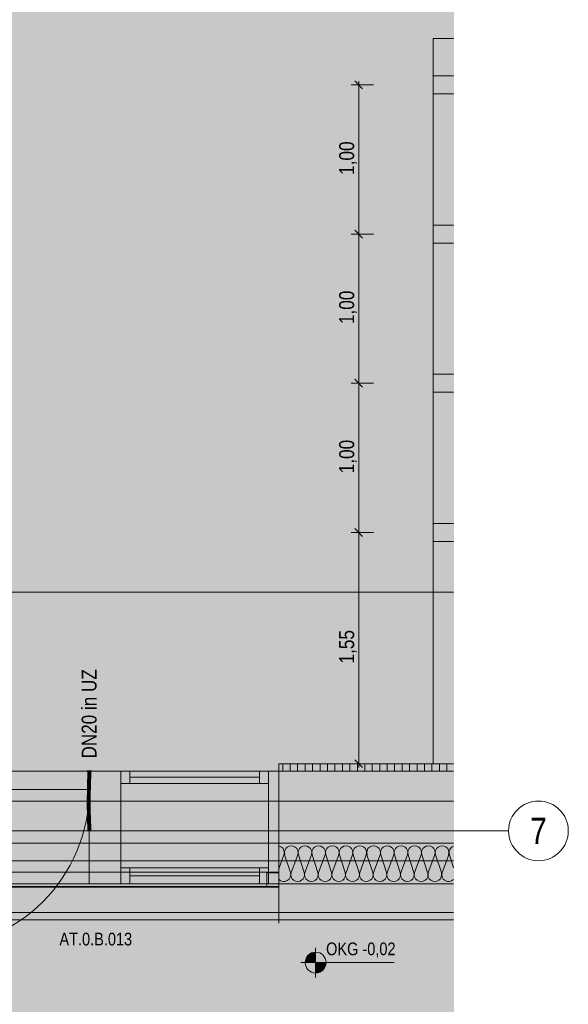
# Model space of a CAD drawing. Extents: x -720 to 300, y 62 to 1162.
# Tile 28 of 256: x 18 to 92, y 197 to 329. Entities that reach past the tile are written whole.
import ezdxf
from ezdxf.enums import TextEntityAlignment as Align
from ezdxf.lldxf.tags import DXFTag

# ---------------------------------------------------------------- set-up
doc = ezdxf.new("R2010")
doc.units = 0
doc.layers.get('0').update_dxf_attribs({"lineweight": 13})
for name, color, linetype, lineweight, true_color in [('00_Beschriftung UZ', 3, 'Continuous', 35, 0x00ff00), ('30 -33 Aussenwände- 2 nichttragend', 7, 'Continuous', 9, 0x003dff), ('30 -33 Aussenwände- 7 Fassade_ Elemente', 7, 'Continuous', 9, 0x00aacc), ('30 -34 Innenwände- 2 nichttragend', 7, 'Continuous', 18, 0xff7fe6), ('30 -35 Decken- 1 Konstruktion-Träger- Stahlbeton', 7, 'Continuous', 13, 0x33aa00), ('60- 61 allgemeine Ausstattung- 1 Möbel', 7, 'Continuous', 9, 0x00cccc), ('70 -72 Beschriftung- 1 Beschriftung allgemein', 7, 'Continuous', 9, 0xff6633), ('70 -76 Bemaßung- 2 Allgemein', 9, 'Continuous', 5, 0x808080), ('E_Leerrohr 20', 7, 'Continuous', 13, 0xcc0099), ('E_Leerrohr 20-Shading', 7, 'Continuous', 13, 0xcc0099), ('iwb_Layout Achsbezeichung', 1, 'Continuous', 13, 0xff0000), ('iwb_Layout BA_Markierung', 7, 'Continuous', 9, 0xbadcdc), ('iwb_Schraffur_Unterzug', 7, 'Continuous', 5, 0xffffcc)]:
    doc.layers.add(name, color=color, linetype=linetype, lineweight=lineweight, true_color=true_color)
for name, color, linetype, lineweight in [('70 -71 Achsen- 1 Gebäudeachsen', 7, 'STRICHPUNKT2-A06G93UB8I', 18), ('70 -72 Beschriftung- 5 Höhenkoten', 7, 'Continuous', 15), ('Detailelementbeschriftung', 7, 'Continuous', 9)]:
    doc.layers.add(name, color=color, linetype=linetype, lineweight=lineweight)
doc.styles.get("Standard").update_dxf_attribs({"font": 'ARIALN.TTF'})
tags = doc.linetypes.add('fein_strichliert-A06G93UC8I', pattern=[4, 1, -2, 1]).pattern_tags.tags
tags[8:9] = [DXFTag(74, 4), DXFTag(75, 0), DXFTag(340, '0'), DXFTag(46, 0.0), DXFTag(50, 0.0), DXFTag(44, 0.0), DXFTag(45, 0.0)]
tags[6:7] = [DXFTag(74, 4), DXFTag(75, 0), DXFTag(340, '0'), DXFTag(46, 0.0), DXFTag(50, 0.0), DXFTag(44, 0.0), DXFTag(45, 0.0)]
tags[4:5] = [DXFTag(74, 4), DXFTag(75, 0), DXFTag(340, '0'), DXFTag(46, 0.0), DXFTag(50, 0.0), DXFTag(44, 0.0), DXFTag(45, 0.0)]
tags = doc.linetypes.add('STRICHPUNKT2', pattern=[12.7, 6.35, -3.175, 0, -3.175]).pattern_tags.tags
tags[10:11] = [DXFTag(74, 4), DXFTag(75, 0), DXFTag(340, '0'), DXFTag(46, 0.0), DXFTag(50, 0.0), DXFTag(44, 0.0), DXFTag(45, 0.0)]
tags[8:9] = [DXFTag(74, 4), DXFTag(75, 0), DXFTag(340, '0'), DXFTag(46, 0.0), DXFTag(50, 0.0), DXFTag(44, 0.0), DXFTag(45, 0.0)]
tags[6:7] = [DXFTag(74, 4), DXFTag(75, 0), DXFTag(340, '0'), DXFTag(46, 0.0), DXFTag(50, 0.0), DXFTag(44, 0.0), DXFTag(45, 0.0)]
tags[4:5] = [DXFTag(74, 4), DXFTag(75, 0), DXFTag(340, '0'), DXFTag(46, 0.0), DXFTag(50, 0.0), DXFTag(44, 0.0), DXFTag(45, 0.0)]
tags = doc.linetypes.add('STRICHPUNKT2-A06G93UB8I', pattern=[12.7, 6.35, -3.175, 0, -3.175]).pattern_tags.tags
tags[10:11] = [DXFTag(74, 4), DXFTag(75, 0), DXFTag(340, '0'), DXFTag(46, 0.0), DXFTag(50, 0.0), DXFTag(44, 0.0), DXFTag(45, 0.0)]
tags[8:9] = [DXFTag(74, 4), DXFTag(75, 0), DXFTag(340, '0'), DXFTag(46, 0.0), DXFTag(50, 0.0), DXFTag(44, 0.0), DXFTag(45, 0.0)]
tags[6:7] = [DXFTag(74, 4), DXFTag(75, 0), DXFTag(340, '0'), DXFTag(46, 0.0), DXFTag(50, 0.0), DXFTag(44, 0.0), DXFTag(45, 0.0)]
tags[4:5] = [DXFTag(74, 4), DXFTag(75, 0), DXFTag(340, '0'), DXFTag(46, 0.0), DXFTag(50, 0.0), DXFTag(44, 0.0), DXFTag(45, 0.0)]

# ---------------------------------------------------------------- blocks, each defined once
blk = doc.blocks.new('Shading-A06G93SR8I', base_point=(27.79, 225.02))
at = {"layer": 'E_Leerrohr 20-Shading', "color": 223, "true_color": 0xc67fb4}
for points in [[(27.5, 227.2), (27.44, 227.2), (27.48, 226.48), (27.43, 226.48)], [(27.51, 227.92), (27.45, 227.92), (27.5, 227.2), (27.44, 227.2)], [(27.48, 226.48), (27.5, 227.2), (27.48, 226.48)], [(27.77, 226.47), (27.79, 226.47), (27.79, 227.2), (27.81, 227.2)], [(27.8, 227.92), (27.79, 227.92), (27.79, 227.2), (27.78, 227.2)], [(27.84, 227.2), (27.85, 227.92), (27.79, 227.2), (27.8, 227.92)], [(27.79, 226.47), (27.81, 226.47), (27.81, 227.2), (27.84, 227.2)], [(27.83, 226.47), (27.84, 227.2), (27.81, 226.47), (27.84, 227.2)], [(27.84, 227.2), (27.85, 227.92), (27.84, 227.2)], [(27.39, 225.03), (27.45, 225.48), (27.41, 225.75), (27.46, 225.75)], [(27.48, 226.48), (27.43, 226.48), (27.46, 225.75), (27.41, 225.75)], [(27.46, 225.75), (27.45, 225.48), (27.46, 225.75), (27.46, 225.52)], [(27.46, 225.75), (27.46, 225.75), (27.48, 226.48)], [(27.79, 225.02), (27.81, 225.74), (27.74, 225.02), (27.78, 225.75)], [(27.74, 225.18), (27.74, 225.02), (27.76, 225.75), (27.78, 225.75)], [(27.74, 225.37), (27.74, 225.18), (27.75, 225.75), (27.76, 225.75)], [(27.75, 225.75), (27.74, 225.48), (27.75, 225.75), (27.74, 225.37)], [(27.75, 225.75), (27.75, 225.75), (27.74, 225.48)], [(27.75, 225.75), (27.76, 225.75), (27.78, 226.47), (27.79, 226.47)], [(27.77, 226.47), (27.75, 225.75), (27.78, 226.47), (27.75, 225.75)], [(27.76, 225.75), (27.78, 225.75), (27.79, 226.47), (27.81, 226.47)], [(27.81, 225.74), (27.83, 226.47), (27.78, 225.75), (27.81, 226.47)], [(27.44, 225.03), (27.39, 225.03), (27.41, 224.3), (27.37, 224.3)], [(27.44, 225.03), (27.44, 225.16), (27.39, 225.03), (27.45, 225.48)], [(27.43, 224.3), (27.45, 225.03), (27.41, 224.3), (27.44, 225.03)], [(27.45, 225.03), (27.46, 225.53), (27.44, 225.03)], [(27.45, 225.48), (27.44, 225.16), (27.46, 225.52), (27.46, 225.46)], [(27.46, 225.46), (27.46, 225.53), (27.46, 225.52)], [(27.72, 224.3), (27.74, 225.02), (27.71, 224.3), (27.73, 225.02)], [(27.73, 225.02), (27.73, 225.02), (27.71, 224.3)], [(27.72, 224.3), (27.74, 225.02), (27.73, 224.63)], [(27.72, 224.3), (27.77, 224.3), (27.74, 225.02), (27.79, 225.02)], [(27.72, 224.3), (27.74, 225.02), (27.72, 224.3), (27.74, 225.02)], [(27.72, 224.3), (27.72, 224.3), (27.73, 224.63)], [(27.74, 225.48), (27.73, 225.02), (27.74, 225.37), (27.73, 225.02)], [(27.73, 225.02), (27.74, 225.02), (27.74, 225.37), (27.74, 225.18)], [(27.74, 225.02), (27.74, 225.02), (27.74, 225.18)], [(27.41, 223.94), (27.41, 224.3), (27.37, 223.94), (27.37, 224.3)], [(27.41, 223.57), (27.41, 223.94), (27.37, 223.57), (27.37, 223.94)], [(27.41, 223.57), (27.37, 223.57), (27.42, 222.96), (27.38, 222.96)], [(27.43, 223.57), (27.43, 224.3), (27.41, 223.57), (27.41, 224.3)], [(27.44, 222.96), (27.43, 223.57), (27.42, 222.96), (27.41, 223.57)], [(27.72, 223.94), (27.72, 224.3), (27.71, 223.94), (27.72, 224.3)], [(27.71, 223.94), (27.72, 224.3), (27.71, 223.94), (27.71, 224.3)], [(27.71, 223.94), (27.71, 223.77), (27.72, 223.94), (27.71, 223.64)], [(27.71, 223.77), (27.71, 223.94), (27.71, 223.94)], [(27.71, 223.58), (27.71, 223.58), (27.71, 223.77), (27.71, 223.64)], [(27.71, 223.58), (27.72, 223.58), (27.71, 223.64)], [(27.73, 222.97), (27.72, 223.58), (27.72, 222.97), (27.71, 223.58)], [(27.72, 223.94), (27.77, 223.93), (27.72, 224.3), (27.77, 224.3)], [(27.72, 223.94), (27.72, 224.3), (27.72, 224.01)], [(27.72, 224.3), (27.72, 224.3), (27.72, 224.01)], [(27.72, 223.58), (27.77, 223.58), (27.72, 223.94), (27.77, 223.93)], [(27.78, 222.97), (27.77, 223.58), (27.73, 222.97), (27.72, 223.58)], [(27.42, 222.96), (27.38, 222.96), (27.45, 222.35), (27.39, 222.35)], [(27.41, 222.19), (27.39, 222.35), (27.4, 222.19)], [(27.39, 222.35), (27.41, 222.19), (27.45, 222.35), (27.45, 222.19)], [(27.41, 221.74), (27.47, 221.75), (27.4, 222.19), (27.41, 222.19)], [(27.41, 222.19), (27.47, 221.75), (27.45, 222.19), (27.46, 222.12)], [(27.47, 221.75), (27.41, 221.74), (27.49, 221.14), (27.43, 221.14)], [(27.45, 222.35), (27.44, 222.96), (27.45, 222.35), (27.42, 222.96)], [(27.46, 222.12), (27.45, 222.35), (27.45, 222.35)], [(27.73, 222.97), (27.72, 222.97), (27.75, 222.36), (27.73, 222.36)], [(27.79, 222.36), (27.78, 222.97), (27.75, 222.36), (27.73, 222.97)], [(27.76, 222.19), (27.75, 222.36), (27.74, 222.19), (27.73, 222.36)], [(27.79, 221.75), (27.76, 222.19), (27.75, 221.75), (27.74, 222.19)], [(27.8, 222.19), (27.79, 222.36), (27.76, 222.19), (27.75, 222.36)], [(27.79, 221.75), (27.75, 221.75), (27.82, 221.15), (27.77, 221.14)], [(27.79, 221.75), (27.81, 221.76), (27.76, 222.19), (27.8, 222.19)], [(27.83, 221.15), (27.81, 221.76), (27.82, 221.15), (27.79, 221.75)], [(27.49, 221.14), (27.43, 221.14), (27.5, 220.53), (27.44, 220.53)], [(27.5, 220.53), (27.44, 220.53), (27.5, 219.92), (27.45, 219.92)], [(27.5, 220.53), (27.49, 221.14), (27.5, 220.53), (27.49, 221.14)], [(27.51, 219.92), (27.5, 220.53), (27.5, 219.92), (27.5, 220.53)], [(27.82, 221.15), (27.77, 221.14), (27.84, 220.54), (27.78, 220.53)], [(27.85, 219.92), (27.84, 220.54), (27.79, 219.92), (27.78, 220.53)], [(27.84, 220.54), (27.83, 221.15), (27.84, 220.54), (27.82, 221.15)], [(27.85, 219.92), (27.84, 220.54), (27.84, 220.54)]]:
    blk.add_solid(points, dxfattribs=at)
at = {"layer": 'E_Leerrohr 20-Shading', "color": 231, "true_color": 0xe17fc9}
for points in [[(27.54, 227.2), (27.5, 227.2), (27.55, 226.48), (27.48, 226.48)], [(27.61, 227.92), (27.51, 227.92), (27.61, 227.2), (27.5, 227.2)], [(27.61, 226.47), (27.61, 227.2), (27.55, 226.48), (27.54, 227.2)], [(27.64, 227.2), (27.65, 227.92), (27.61, 227.2), (27.61, 227.92)], [(27.63, 226.47), (27.64, 227.2), (27.61, 226.47), (27.61, 227.2)], [(27.64, 226.47), (27.65, 227.2), (27.63, 226.47), (27.64, 227.2)], [(27.64, 227.2), (27.63, 226.47), (27.63, 226.47)], [(27.65, 227.92), (27.64, 227.2), (27.65, 227.2)], [(27.65, 227.2), (27.65, 227.2), (27.65, 227.92)], [(27.65, 227.2), (27.78, 227.2), (27.65, 227.92), (27.79, 227.92)], [(27.66, 226.47), (27.77, 226.47), (27.65, 227.2), (27.78, 227.2)], [(27.55, 226.48), (27.48, 226.48), (27.55, 225.75), (27.46, 225.75)], [(27.46, 225.75), (27.46, 225.53), (27.55, 225.75), (27.55, 225.67)], [(27.55, 225.75), (27.59, 225.75), (27.55, 226.48), (27.6, 226.47)], [(27.55, 225.75), (27.55, 225.67), (27.59, 225.75), (27.59, 225.74)], [(27.59, 225.74), (27.55, 225.67), (27.58, 225.04), (27.55, 225.17)], [(27.59, 225.02), (27.6, 225.75), (27.58, 225.04), (27.59, 225.74)], [(27.59, 225.75), (27.6, 225.75), (27.6, 226.47), (27.61, 226.47)], [(27.59, 225.74), (27.6, 225.75), (27.59, 225.75)], [(27.6, 225.75), (27.59, 225.02), (27.6, 225.49)], [(27.61, 225.75), (27.63, 226.47), (27.6, 225.75), (27.61, 226.47)], [(27.6, 225.49), (27.61, 225.75), (27.6, 225.75)], [(27.63, 225.49), (27.63, 225.75), (27.6, 225.49), (27.61, 225.75)], [(27.64, 226.47), (27.63, 226.47), (27.63, 225.75), (27.61, 225.75)], [(27.63, 225.75), (27.68, 225.75), (27.64, 226.47), (27.66, 226.47)], [(27.63, 225.75), (27.63, 225.49), (27.68, 225.75), (27.68, 225.48)], [(27.68, 225.75), (27.75, 225.75), (27.66, 226.47), (27.77, 226.47)], [(27.68, 225.75), (27.68, 225.48), (27.75, 225.75), (27.74, 225.48)], [(27.47, 225.03), (27.45, 225.03), (27.48, 224.3), (27.43, 224.3)], [(27.46, 225.53), (27.45, 225.03), (27.47, 225.03)], [(27.55, 225.67), (27.46, 225.53), (27.55, 225.17)], [(27.47, 225.03), (27.55, 225.03), (27.46, 225.53), (27.55, 225.17)], [(27.48, 224.3), (27.55, 224.3), (27.47, 225.03), (27.55, 225.03)], [(27.55, 225.17), (27.55, 225.03), (27.58, 225.04), (27.58, 225.02)], [(27.55, 225.03), (27.55, 224.3), (27.58, 225.02), (27.57, 224.3)], [(27.57, 224.3), (27.59, 225.02), (27.58, 225.02)], [(27.59, 225.02), (27.59, 225.02), (27.58, 224.3), (27.57, 224.3)], [(27.58, 225.02), (27.59, 225.02), (27.58, 225.04)], [(27.59, 224.3), (27.6, 225.02), (27.58, 224.3), (27.59, 225.02)], [(27.59, 225.02), (27.6, 225.02), (27.6, 225.49), (27.61, 225.49)], [(27.6, 225.49), (27.59, 225.02), (27.6, 225.49), (27.59, 225.02)], [(27.63, 224.3), (27.63, 225.02), (27.59, 224.3), (27.6, 225.02)], [(27.6, 225.02), (27.63, 225.02), (27.61, 225.49), (27.63, 225.49)], [(27.63, 225.49), (27.63, 225.02), (27.68, 225.48), (27.69, 225.02)], [(27.63, 224.3), (27.7, 224.3), (27.63, 225.02), (27.69, 225.02)], [(27.68, 225.48), (27.69, 225.02), (27.74, 225.48), (27.73, 225.02)], [(27.69, 225.02), (27.7, 224.3), (27.73, 225.02), (27.71, 224.3)], [(27.48, 224.3), (27.43, 224.3), (27.48, 223.58), (27.43, 223.57)], [(27.48, 223.58), (27.43, 223.57), (27.47, 222.96), (27.44, 222.96)], [(27.47, 222.96), (27.58, 222.97), (27.48, 223.58), (27.56, 223.58)], [(27.48, 224.3), (27.48, 223.94), (27.55, 224.3), (27.56, 223.94)], [(27.48, 223.94), (27.48, 223.58), (27.56, 223.94), (27.56, 223.58)], [(27.55, 224.3), (27.56, 223.94), (27.57, 224.3), (27.57, 223.94)], [(27.56, 223.94), (27.56, 223.94), (27.57, 223.58), (27.56, 223.58)], [(27.56, 223.58), (27.58, 222.97), (27.57, 223.58), (27.58, 222.97)], [(27.59, 223.58), (27.59, 224.3), (27.57, 223.94), (27.58, 224.3)], [(27.58, 224.3), (27.57, 224.3), (27.57, 223.94)], [(27.59, 223.58), (27.57, 223.94), (27.57, 223.58)], [(27.58, 222.97), (27.57, 223.58), (27.57, 223.58)], [(27.59, 223.58), (27.57, 223.58), (27.59, 222.97), (27.58, 222.97)], [(27.62, 223.77), (27.63, 224.3), (27.59, 223.77), (27.59, 224.3)], [(27.59, 223.58), (27.62, 223.58), (27.59, 223.77), (27.62, 223.77)], [(27.63, 222.97), (27.62, 223.58), (27.59, 222.97), (27.59, 223.58)], [(27.63, 224.3), (27.62, 223.77), (27.7, 224.3), (27.7, 223.77)], [(27.7, 223.77), (27.62, 223.77), (27.7, 223.58), (27.62, 223.58)], [(27.7, 223.58), (27.62, 223.58), (27.7, 223.45)], [(27.7, 223.45), (27.62, 223.58), (27.68, 222.97), (27.63, 222.97)], [(27.7, 223.44), (27.7, 223.45), (27.69, 222.97), (27.68, 222.97)], [(27.69, 222.97), (27.7, 222.97), (27.7, 223.44)], [(27.71, 224.3), (27.7, 224.3), (27.71, 223.77), (27.7, 223.77)], [(27.7, 223.77), (27.7, 223.58), (27.7, 223.68)], [(27.71, 223.77), (27.71, 223.77), (27.71, 223.58), (27.7, 223.58)], [(27.7, 223.58), (27.7, 223.58), (27.7, 223.68)], [(27.7, 223.58), (27.7, 223.58), (27.7, 223.44), (27.7, 223.45)], [(27.7, 223.58), (27.7, 223.44), (27.7, 223.58)], [(27.7, 223.44), (27.71, 223.58), (27.7, 223.58)], [(27.71, 223.58), (27.7, 223.44), (27.71, 222.97), (27.7, 222.97)], [(27.71, 224.3), (27.71, 223.77), (27.71, 223.94)], [(27.71, 223.77), (27.71, 223.77), (27.71, 223.94)], [(27.71, 223.58), (27.71, 222.97), (27.72, 222.97)], [(27.47, 222.96), (27.44, 222.96), (27.46, 222.35), (27.45, 222.35)], [(27.46, 222.35), (27.45, 222.35), (27.46, 222.12)], [(27.46, 222.35), (27.59, 222.36), (27.47, 222.96), (27.58, 222.97)], [(27.6, 222.19), (27.59, 222.36), (27.46, 222.19), (27.46, 222.35)], [(27.46, 222.12), (27.61, 221.75), (27.46, 222.19), (27.6, 222.19)], [(27.61, 221.75), (27.46, 222.12), (27.47, 221.75)], [(27.61, 221.75), (27.47, 221.75), (27.63, 221.14), (27.49, 221.14)], [(27.59, 222.36), (27.58, 222.97), (27.58, 222.97)], [(27.59, 222.97), (27.58, 222.97), (27.6, 222.36), (27.59, 222.36)], [(27.63, 222.36), (27.63, 222.97), (27.6, 222.36), (27.59, 222.97)], [(27.6, 222.36), (27.59, 222.36), (27.6, 222.19)], [(27.64, 221.75), (27.63, 222.36), (27.6, 222.19), (27.6, 222.36)], [(27.64, 221.75), (27.6, 222.19), (27.61, 221.75)], [(27.64, 221.75), (27.61, 221.75), (27.64, 221.14), (27.63, 221.14)], [(27.63, 222.97), (27.63, 222.36), (27.69, 222.97), (27.67, 222.36)], [(27.63, 222.36), (27.64, 221.75), (27.67, 222.36), (27.65, 221.75)], [(27.64, 221.75), (27.64, 221.44), (27.65, 221.75)], [(27.64, 221.44), (27.67, 221.75), (27.65, 221.75)], [(27.64, 221.44), (27.64, 221.14), (27.67, 221.75), (27.66, 221.14)], [(27.65, 221.75), (27.67, 221.75), (27.67, 222.36), (27.69, 222.36)], [(27.67, 221.75), (27.66, 221.14), (27.73, 221.75), (27.72, 221.14)], [(27.67, 222.36), (27.69, 222.36), (27.69, 222.97), (27.7, 222.97)], [(27.69, 222.36), (27.67, 221.75), (27.74, 222.19), (27.73, 221.75)], [(27.69, 222.36), (27.73, 222.36), (27.7, 222.97), (27.72, 222.97)], [(27.69, 222.36), (27.74, 222.19), (27.73, 222.36)], [(27.72, 221.14), (27.77, 221.14), (27.73, 221.75), (27.75, 221.75)], [(27.73, 221.75), (27.75, 221.75), (27.74, 222.19)], [(27.5, 221.14), (27.49, 221.14), (27.5, 220.53)], [(27.64, 220.53), (27.63, 221.14), (27.5, 220.53), (27.5, 221.14)], [(27.64, 220.53), (27.5, 220.53), (27.65, 219.92), (27.51, 219.92)], [(27.64, 221.14), (27.63, 221.14), (27.65, 220.53), (27.64, 220.53)], [(27.65, 220.53), (27.65, 220.53), (27.64, 221.14), (27.66, 221.14)], [(27.65, 220.53), (27.64, 220.53), (27.65, 219.92)], [(27.66, 221.14), (27.65, 220.53), (27.72, 221.14), (27.71, 220.53)], [(27.65, 219.92), (27.65, 220.53), (27.65, 220.53)], [(27.65, 219.92), (27.79, 219.92), (27.65, 220.53), (27.78, 220.53)], [(27.71, 220.53), (27.78, 220.53), (27.72, 221.14), (27.77, 221.14)]]:
    blk.add_solid(points, dxfattribs=at)
blk = doc.blocks.new('Shading-A06G93ST8I', base_point=(27.65, 227.14))
at = {"layer": 'E_Leerrohr 20-Shading', "color": 213, "true_color": 0xd67fc0}
for points in [[(27.32, 227.92), (27.65, 227.92), (27.32, 227.94), (27.65, 227.94)], [(27.45, 227.14), (27.65, 227.14), (27.45, 227.92), (27.65, 227.92)], [(27.65, 227.94), (27.65, 227.92), (27.71, 227.94), (27.71, 227.92)], [(27.65, 227.14), (27.85, 227.14), (27.65, 227.92), (27.85, 227.92)], [(27.71, 227.92), (27.98, 227.92), (27.71, 227.94), (27.98, 227.94)]]:
    blk.add_solid(points, dxfattribs=at)
blk = doc.blocks.new('Shading-A06G93SV8I', base_point=(27.85, 220.71))
at = {"layer": 'E_Leerrohr 20-Shading', "color": 213, "true_color": 0xd67fc0}
for points in [[(27.65, 220.71), (27.45, 220.71), (27.65, 219.92), (27.45, 219.92)], [(27.85, 220.71), (27.65, 220.71), (27.85, 219.92), (27.65, 219.92)], [(27.65, 219.92), (27.32, 219.92), (27.65, 219.91), (27.32, 219.91)], [(27.71, 219.92), (27.65, 219.92), (27.71, 219.91), (27.65, 219.91)], [(27.98, 219.91), (27.98, 219.92), (27.71, 219.91), (27.71, 219.92)]]:
    blk.add_solid(points, dxfattribs=at)
blk = doc.blocks.new('Polygon-A06G93U58I')
at = {"color": 0, "linetype": 'ByBlock', "lineweight": -2, "ltscale": 0.13}
blk.add_solid([(4.85, 86.71), (4.69, 1083.81), (76.5, 86.52), (76.5, 1083.81)], dxfattribs=at)
blk = doc.blocks.new('Referenz-A06G93UD8I')
at = {"layer": '00_Beschriftung UZ', "color": 0, "linetype": 'Continuous', "lineweight": -2, "ltscale": 0.13}
for points in [[(73.82, 221.24), (75.15, 223.91), (76.46, 221.3)], [(73.82, 221.24), (76.46, 221.3), (76.46, 221.24)]]:
    blk.add_solid(points, dxfattribs=at)
at = {"layer": '30 -33 Aussenwände- 2 nichttragend', "color": 0, "linetype": 'fein_strichliert-A06G93UC8I', "lineweight": -2, "ltscale": 0.13}
blk.add_line((76.46, 215.91), (53.05, 215.91), dxfattribs=at)
at = {"layer": '30 -33 Aussenwände- 7 Fassade_ Elemente', "color": 0, "linetype": 'Continuous', "lineweight": -2, "ltscale": 0.13}
for p, q in [((76.46, 227.91), (3.65, 227.91)), ((6.37, 227.91), (27.65, 227.91)), ((27.65, 227.91), (27.65, 225.45)), ((27.65, 212.81), (27.65, 227.91)), ((27.65, 227.91), (31.89, 227.91)), ((31.89, 227.91), (31.89, 212.81)), ((31.89, 227.91), (33.09, 227.91)), ((31.89, 226.27), (31.89, 227.91)), ((31.89, 227.91), (51.65, 227.91)), ((31.89, 226.27), (31.89, 227.91)), ((33.09, 227.91), (33.09, 226.27)), ((50.45, 227.09), (33.09, 227.09)), ((50.45, 226.27), (50.45, 227.91)), ((50.45, 227.91), (51.65, 227.91)), ((51.65, 227.91), (53.05, 227.91)), ((51.65, 227.91), (51.65, 226.27)), ((51.65, 212.81), (51.65, 227.91)), ((51.65, 227.91), (51.65, 226.27)), ((53.05, 227.91), (53.05, 207.54)), ((53.05, 227.91), (53.05, 212.81)), ((33.09, 226.27), (31.89, 226.27)), ((51.65, 226.27), (31.89, 226.27)), ((51.65, 226.27), (50.45, 226.27)), ((27.65, 225.45), (6.37, 225.45)), ((3.65, 218.27), (76.46, 218.27)), ((53.74, 216.71), (53.05, 214.83)), ((53.83, 216.71), (54.6, 214.31)), ((54.69, 214.31), (55.58, 216.71)), ((55.67, 216.71), (56.44, 214.31)), ((56.53, 214.31), (57.42, 216.71)), ((57.51, 216.71), (58.28, 214.31)), ((58.37, 214.31), (59.26, 216.71)), ((59.35, 216.71), (60.12, 214.31)), ((60.21, 214.31), (61.1, 216.71)), ((61.19, 216.71), (61.96, 214.31)), ((62.05, 214.31), (62.94, 216.71)), ((63.03, 216.71), (63.8, 214.31)), ((63.89, 214.31), (64.77, 216.71)), ((64.86, 216.71), (65.64, 214.31)), ((65.73, 214.31), (66.61, 216.71)), ((66.7, 216.71), (67.47, 214.31)), ((67.56, 214.31), (68.45, 216.71)), ((68.54, 216.71), (69.31, 214.31)), ((69.4, 214.31), (70.29, 216.71)), ((70.38, 216.71), (71.15, 214.31)), ((71.24, 214.31), (72.13, 216.71)), ((72.22, 216.71), (72.99, 214.31)), ((73.08, 214.31), (73.97, 216.71)), ((74.06, 216.71), (74.83, 214.31)), ((74.92, 214.31), (75.81, 216.71)), ((75.9, 216.71), (76.46, 214.97)), ((31.89, 212.81), (31.89, 214.97)), ((31.89, 214.97), (33.09, 214.97)), ((31.89, 214.97), (51.65, 214.97)), ((31.89, 212.81), (31.89, 214.97)), ((33.09, 214.97), (33.09, 212.81)), ((50.45, 213.89), (33.09, 213.89)), ((50.45, 212.81), (50.45, 214.97)), ((50.45, 214.97), (51.65, 214.97)), ((51.45, 214.27), (53.05, 214.27)), ((51.45, 212.47), (51.45, 214.27)), ((51.65, 214.97), (51.65, 212.81)), ((51.65, 214.97), (51.65, 212.81)), ((53.05, 214.27), (53.05, 212.47)), ((76.46, 212.81), (-1.35, 212.81)), ((4.15, 212.81), (76.46, 212.81)), ((31.89, 212.81), (27.65, 212.81)), ((33.09, 212.81), (31.89, 212.81)), ((51.65, 212.81), (31.89, 212.81)), ((51.65, 212.81), (50.45, 212.81)), ((53.05, 212.81), (51.65, 212.81)), ((53.05, 212.47), (51.45, 212.47)), ((76.46, 208.97), (4.15, 208.97)), ((0.55, 207.97), (76.46, 207.97))]:
    blk.add_line(p, q, dxfattribs=at)
at = {"layer": '30 -33 Aussenwände- 7 Fassade_ Elemente', "color": 0, "linetype": 'fein_strichliert-A06G93UC8I', "lineweight": -2, "ltscale": 0.13}
for p, q in [((4.65, 214.37), (53.05, 214.37)), ((4.65, 212.37), (53.05, 212.37)), ((6.25, 212.47), (28.85, 212.47)), ((51.45, 212.47), (28.85, 212.47)), ((53.05, 207.97), (4.65, 207.97))]:
    blk.add_line(p, q, dxfattribs=at)
blk.add_ellipse((6.37, 225.45), major_axis=(0, -21.28), ratio=1, start_param=0, end_param=1.570796, dxfattribs=at)
at = {"layer": '30 -33 Aussenwände- 7 Fassade_ Elemente', "color": 0, "linetype": 'Continuous', "lineweight": -2, "ltscale": 0.13}
for centre, major_axis, end_param in [((52.87, 216.99), (0.874, -0.282), 1.687595), ((54.71, 216.99), (0.539, 0.744), 1.254884), ((56.55, 216.99), (0.874, -0.282), 3.764652), ((56.55, 216.99), (0.539, 0.744), 1.254884), ((58.38, 216.99), (0.874, -0.282), 3.764652), ((58.38, 216.99), (0.539, 0.744), 1.254884), ((60.22, 216.99), (0.874, -0.282), 3.764652), ((62.06, 216.99), (0.874, -0.282), 3.764652), ((63.9, 216.99), (0.874, -0.282), 3.764652), ((65.74, 216.99), (0.874, -0.282), 3.764652), ((67.58, 216.99), (0.874, -0.282), 3.764652), ((69.42, 216.99), (0.874, -0.282), 3.764652), ((71.25, 216.99), (0.874, -0.282), 3.764652), ((73.09, 216.99), (0.874, -0.282), 3.764652), ((74.93, 216.99), (0.874, -0.282), 3.764652), ((76.77, 216.99), (-0.314, 0.863), 1.533447), ((54.71, 216.99), (-0.539, 0.744), 1.254884), ((54.71, 216.99), (0.874, -0.282), 1.254884), ((56.55, 216.99), (-0.539, 0.744), 1.254884), ((56.55, 216.99), (0.874, -0.282), 1.254884), ((58.38, 216.99), (-0.539, 0.744), 1.254884), ((58.38, 216.99), (0.874, -0.282), 1.254884), ((53.73, 214.03), (-0.684, -0.614), 2.721951), ((55.57, 214.03), (-0.874, 0.282), 1.255075), ((55.57, 214.03), (-0.874, 0.282), 3.765224), ((55.57, 214.03), (0.539, -0.744), 1.255075), ((57.41, 214.03), (-0.874, 0.282), 3.765224), ((57.41, 214.03), (-0.874, 0.282), 1.255075), ((57.41, 214.03), (0.539, -0.744), 1.255075), ((59.25, 214.03), (-0.874, 0.282), 3.765224), ((61.08, 214.03), (-0.874, 0.282), 3.765224), ((62.92, 214.03), (-0.874, 0.282), 3.765224), ((64.76, 214.03), (-0.874, 0.282), 3.765224), ((66.6, 214.03), (-0.874, 0.282), 3.765224), ((68.44, 214.03), (-0.874, 0.282), 3.765224), ((70.28, 214.03), (-0.874, 0.282), 3.765224), ((72.12, 214.03), (-0.874, 0.282), 3.765224), ((73.95, 214.03), (-0.874, 0.282), 3.765224), ((75.79, 214.03), (-0.874, 0.282), 2.689353), ((55.57, 214.03), (-0.539, -0.744), 1.255075), ((57.41, 214.03), (-0.539, -0.744), 1.255075)]:
    blk.add_ellipse(centre, major_axis=major_axis, ratio=1, start_param=0, end_param=end_param, dxfattribs=at)
at = {"layer": '30 -34 Innenwände- 2 nichttragend', "color": 0, "lineweight": -2}
for p, q in [((76.46, 228.91), (53.05, 228.91)), ((53.57, 228.91), (53.57, 227.91)), ((54.57, 228.91), (54.57, 227.91)), ((55.57, 228.91), (55.57, 227.91)), ((56.57, 228.91), (56.57, 227.91)), ((57.57, 228.91), (57.57, 227.91)), ((58.57, 228.91), (58.57, 227.91)), ((59.57, 228.91), (59.57, 227.91)), ((60.57, 228.91), (60.57, 227.91)), ((61.57, 228.91), (61.57, 227.91)), ((62.57, 228.91), (62.57, 227.91)), ((63.57, 228.91), (63.57, 227.91)), ((64.57, 228.91), (64.57, 227.91)), ((65.57, 228.91), (65.57, 227.91)), ((66.57, 228.91), (66.57, 227.91)), ((67.57, 228.91), (67.57, 227.91)), ((68.57, 228.91), (68.57, 227.91)), ((69.57, 228.91), (69.57, 227.91)), ((70.57, 228.91), (70.57, 227.91)), ((71.57, 228.91), (71.57, 227.91)), ((72.57, 228.91), (72.57, 227.91)), ((73.57, 228.91), (73.57, 227.91)), ((74.57, 228.91), (74.57, 227.91)), ((75.57, 228.91), (75.57, 227.91)), ((76.46, 227.91), (53.05, 227.91))]:
    blk.add_line(p, q, dxfattribs=at)
at = {"layer": '30 -34 Innenwände- 2 nichttragend', "color": 0, "linetype": 'Continuous', "lineweight": -2, "ltscale": 0.13}
for p, q in [((76.46, 228.91), (53.05, 228.91)), ((53.05, 227.91), (53.05, 228.91)), ((76.46, 227.91), (53.05, 227.91))]:
    blk.add_line(p, q, dxfattribs=at)
at = {"layer": '30 -35 Decken- 1 Konstruktion-Träger- Stahlbeton', "color": 0, "linetype": 'fein_strichliert-A06G93UC8I', "lineweight": -2, "ltscale": 0.13}
for p, q in [((76.46, 223.91), (-604.85, 223.91)), ((76.46, 215.91), (-604.85, 215.91))]:
    blk.add_line(p, q, dxfattribs=at)
at = {"layer": '60- 61 allgemeine Ausstattung- 1 Möbel', "color": 0, "linetype": 'Continuous', "lineweight": -2, "ltscale": 0.13}
for p, q in [((73.75, 326.11), (76.46, 326.11)), ((73.75, 228.91), (73.75, 326.11)), ((73.75, 321.11), (76.46, 321.11)), ((73.75, 318.71), (73.75, 321.11)), ((76.46, 318.71), (73.75, 318.71)), ((73.75, 301.11), (76.46, 301.11)), ((73.75, 298.71), (73.75, 301.11)), ((76.46, 298.71), (73.75, 298.71)), ((73.75, 281.11), (76.46, 281.11)), ((73.75, 278.71), (73.75, 281.11)), ((76.46, 278.71), (73.75, 278.71)), ((73.75, 261.11), (76.46, 261.11)), ((73.75, 258.71), (73.75, 261.11)), ((76.46, 258.71), (73.75, 258.71)), ((76.46, 228.91), (73.75, 228.91))]:
    blk.add_line(p, q, dxfattribs=at)
at = {"layer": '70 -71 Achsen- 1 Gebäudeachsen', "color": 0, "linetype": 'STRICHPUNKT2-A06G93UB8I', "lineweight": -2, "ltscale": 0.13}
blk.add_line((-682.36, 219.91), (76.46, 219.91), dxfattribs=at)
at = {"layer": '70 -72 Beschriftung- 5 Höhenkoten', "color": 0, "linetype": 'Continuous', "lineweight": -2, "ltscale": 0.13}
for p, q in [((57.98, 200.25), (57.98, 204.25)), ((57.98, 202.25), (57.98, 203.65)), ((57.98, 203.65), (57.98, 202.25)), ((55.98, 202.25), (68.5, 202.25)), ((57.98, 202.25), (56.58, 202.25)), ((56.58, 202.25), (57.98, 202.25)), ((57.98, 200.85), (57.98, 202.25)), ((57.98, 202.25), (59.38, 202.25)), ((59.38, 202.25), (57.98, 202.25)), ((57.98, 202.25), (57.98, 200.85))]:
    blk.add_line(p, q, dxfattribs=at)
for major_axis in [(0, 1.4), (1.4, 0), (-1.4, 0), (0, -1.4)]:
    blk.add_ellipse((57.98, 202.25), major_axis=major_axis, ratio=1, start_param=0, end_param=1.570796, dxfattribs=at)
at = {"layer": '70 -72 Beschriftung- 5 Höhenkoten', "color": 0, "lineweight": -2}
for points in [[(57.16, 202.25), (56.99, 203.24), (57.16, 203.39)], [(57.34, 202.25), (57.16, 203.39), (57.34, 203.5)], [(57.16, 202.25), (57.16, 203.39), (57.34, 202.25)], [(57.55, 202.25), (57.34, 203.5), (57.55, 203.58)], [(57.34, 202.25), (57.34, 203.5), (57.55, 202.25)], [(57.76, 202.25), (57.55, 203.58), (57.76, 203.64)], [(57.55, 202.25), (57.55, 203.58), (57.76, 202.25)], [(57.98, 202.25), (57.76, 203.64), (57.98, 203.65)], [(57.76, 202.25), (57.76, 203.64), (57.98, 202.25)], [(56.6, 202.25), (56.58, 202.25), (56.6, 202.47)], [(56.65, 202.25), (56.6, 202.47), (56.65, 202.69)], [(56.6, 202.25), (56.6, 202.47), (56.65, 202.25)], [(56.73, 202.25), (56.65, 202.69), (56.73, 202.89)], [(56.65, 202.25), (56.65, 202.69), (56.73, 202.25)], [(56.85, 202.25), (56.73, 202.89), (56.85, 203.08)], [(56.73, 202.25), (56.73, 202.89), (56.85, 202.25)], [(56.99, 202.25), (56.85, 203.08), (56.99, 203.24)], [(56.85, 202.25), (56.85, 203.08), (56.99, 202.25)], [(56.99, 202.25), (56.99, 203.24), (57.16, 202.25)], [(57.98, 200.85), (57.98, 202.25), (58.2, 200.87)], [(58.2, 200.87), (57.98, 202.25), (58.2, 202.25)], [(58.2, 200.87), (58.2, 202.25), (58.41, 200.92)], [(58.41, 200.92), (58.2, 202.25), (58.41, 202.25)], [(58.41, 200.92), (58.41, 202.25), (58.62, 201.01)], [(58.62, 201.01), (58.41, 202.25), (58.62, 202.25)], [(58.62, 201.01), (58.62, 202.25), (58.8, 201.12)], [(58.8, 201.12), (58.62, 202.25), (58.8, 202.25)], [(58.8, 201.12), (58.8, 202.25), (58.97, 201.26)], [(58.97, 201.26), (58.8, 202.25), (58.97, 202.25)], [(58.97, 201.26), (58.97, 202.25), (59.11, 201.43)], [(59.11, 201.43), (58.97, 202.25), (59.11, 202.25)], [(59.11, 201.43), (59.11, 202.25), (59.23, 201.62)], [(59.23, 201.62), (59.11, 202.25), (59.23, 202.25)], [(59.23, 201.62), (59.23, 202.25), (59.31, 201.82)], [(59.31, 201.82), (59.23, 202.25), (59.31, 202.25)], [(59.31, 201.82), (59.31, 202.25), (59.36, 202.03)], [(59.36, 202.03), (59.31, 202.25), (59.36, 202.25)], [(59.36, 202.03), (59.36, 202.25), (59.38, 202.25)]]:
    blk.add_solid(points, dxfattribs=at)
at = {"layer": '70 -76 Bemaßung- 2 Allgemein', "color": 0, "linetype": 'Continuous', "lineweight": -2, "ltscale": 0.13}
for p, q in [((65.75, 319.91), (62.75, 319.91)), ((63.22, 320.44), (64.28, 319.38)), ((63.75, 320.41), (63.75, 318.85)), ((63.75, 300.97), (63.75, 318.85)), ((63.75, 299.41), (63.75, 300.97)), ((65.75, 299.91), (62.75, 299.91)), ((65.75, 299.91), (62.75, 299.91)), ((63.22, 300.44), (64.28, 299.38)), ((64.28, 299.38), (63.22, 300.44)), ((63.75, 300.41), (63.75, 298.85)), ((63.75, 280.97), (63.75, 298.85)), ((65.75, 279.91), (62.75, 279.91)), ((65.75, 279.91), (62.75, 279.91)), ((63.22, 280.44), (64.28, 279.38)), ((64.28, 279.38), (63.22, 280.44)), ((63.75, 279.41), (63.75, 280.97)), ((63.75, 280.41), (63.75, 278.85)), ((63.75, 260.97), (63.75, 278.85)), ((64.28, 259.38), (63.22, 260.44)), ((63.22, 260.44), (64.28, 259.38)), ((63.75, 259.41), (63.75, 260.97)), ((63.75, 260.41), (63.75, 258.85)), ((65.75, 259.91), (62.75, 259.91)), ((65.75, 259.91), (62.75, 259.91)), ((63.75, 229.97), (63.75, 258.85)), ((76.46, 251.91), (-602.79, 251.91)), ((63.75, 228.41), (63.75, 229.97)), ((65.75, 228.91), (62.75, 228.91)), ((64.28, 228.38), (63.22, 229.44))]:
    blk.add_line(p, q, dxfattribs=at)
at = {"layer": '70 -72 Beschriftung- 1 Beschriftung allgemein', "color": 0, "linetype": 'Continuous', "lineweight": -2, "ltscale": 0.13, "insert": (23.65, 206.25), "char_height": 1.7, "attachment_point": 1}
blk.add_mtext('{\\fArial Narrow;AT.0.B.013}', dxfattribs=at)
at = {"layer": '70 -72 Beschriftung- 5 Höhenkoten', "color": 0, "linetype": 'Continuous', "lineweight": -2, "ltscale": 0.13, "insert": (59.38, 204.94), "char_height": 1.7, "attachment_point": 1}
blk.add_mtext('{\\fArial Narrow;OKG -0,02}', dxfattribs=at)
at = {"layer": '70 -76 Bemaßung- 2 Allgemein', "color": 0, "linetype": 'Continuous', "lineweight": -2, "ltscale": 0.13, "char_height": 2.0138, "attachment_point": 1, "rotation": 90}
for s, insert in [('{\\fArial Narrow;1,00}', (61.13, 307.84)), ('{\\fArial Narrow;1,00}', (61.13, 287.84)), ('{\\fArial Narrow;1,00}', (61.13, 267.84)), ('{\\fArial Narrow;1,55}', (61.13, 242.34))]:
    blk.add_mtext(s, dxfattribs=dict(at, insert=insert))
blk = doc.blocks.new('Referenz-A06G93UF8I')
at = {"layer": 'iwb_Schraffur_Unterzug', "linetype": 'Continuous', "ltscale": 0.13}
for points in [[(-604.35, 223.91), (-604.35, 227.91), (76.46, 227.91)], [(-604.35, 223.91), (76.46, 227.91), (76.46, 226.17)], [(-604.35, 223.91), (76.46, 226.17), (76.46, 221.66)], [(-604.35, 223.91), (76.46, 221.66), (76.46, 219.91)], [(-604.35, 223.91), (76.46, 219.91), (-604.35, 219.91)]]:
    blk.add_solid(points, dxfattribs=at)
blk = doc.blocks.new('Enddeckel-A06G93VX8I')
at = {"color": 0, "linetype": 'ByBlock', "lineweight": -2, "ltscale": 0.13}
for p, q in [((27.45, 220.71), (27.45, 219.92)), ((27.56, 220.71), (27.45, 220.71)), ((27.73, 220.71), (27.56, 220.71)), ((27.85, 220.71), (27.73, 220.71)), ((27.85, 219.92), (27.85, 220.71)), ((27.32, 219.92), (27.32, 219.91)), ((27.51, 219.92), (27.32, 219.92)), ((27.51, 219.91), (27.32, 219.91)), ((27.56, 219.92), (27.45, 219.92)), ((27.78, 219.92), (27.51, 219.92)), ((27.78, 219.91), (27.51, 219.91)), ((27.73, 219.92), (27.56, 219.92)), ((27.85, 219.92), (27.73, 219.92)), ((27.98, 219.92), (27.78, 219.92)), ((27.98, 219.91), (27.78, 219.91)), ((27.98, 219.91), (27.98, 219.92))]:
    blk.add_line(p, q, dxfattribs=at)
at = {"color": 0, "linetype": 'STRICHPUNKT2', "lineweight": 5, "ltscale": 0.13}
blk.add_line((27.65, 219.92), (27.65, 220.71), dxfattribs=at)
blk = doc.blocks.new('Enddeckel-A06G93VZ8I')
at = {"color": 0, "linetype": 'ByBlock', "lineweight": -2, "ltscale": 0.13}
for p, q in [((27.32, 227.94), (27.32, 227.92)), ((27.32, 227.94), (27.51, 227.94)), ((27.32, 227.92), (27.51, 227.92)), ((27.45, 227.92), (27.45, 227.14)), ((27.45, 227.92), (27.56, 227.92)), ((27.45, 227.14), (27.56, 227.14)), ((27.51, 227.94), (27.78, 227.94)), ((27.51, 227.92), (27.78, 227.92)), ((27.56, 227.92), (27.73, 227.92)), ((27.56, 227.14), (27.73, 227.14)), ((27.73, 227.92), (27.85, 227.92)), ((27.73, 227.14), (27.85, 227.14)), ((27.78, 227.94), (27.98, 227.94)), ((27.78, 227.92), (27.98, 227.92)), ((27.85, 227.14), (27.85, 227.92)), ((27.98, 227.92), (27.98, 227.94))]:
    blk.add_line(p, q, dxfattribs=at)
at = {"color": 0, "linetype": 'STRICHPUNKT2', "lineweight": 5, "ltscale": 0.13}
blk.add_line((27.65, 227.92), (27.65, 227.14), dxfattribs=at)
blk = doc.blocks.new('Flexrohr-A06G93W18I')
at = {"color": 0, "linetype": 'ByBlock', "lineweight": -2, "ltscale": 0.13}
for p, q in [((27.44, 227.2), (27.43, 226.48)), ((27.45, 227.92), (27.44, 227.2)), ((27.45, 227.92), (27.85, 227.92)), ((27.45, 227.13), (27.83, 227.12)), ((27.46, 227.53), (27.83, 227.52)), ((27.84, 227.2), (27.83, 226.47)), ((27.85, 227.92), (27.84, 227.2)), ((27.41, 225.75), (27.39, 225.03)), ((27.43, 226.48), (27.41, 225.75)), ((27.42, 225.93), (27.8, 225.92)), ((27.43, 226.33), (27.81, 226.32)), ((27.44, 226.73), (27.82, 226.72)), ((27.81, 225.74), (27.79, 225.02)), ((27.83, 226.47), (27.81, 225.74)), ((27.39, 225.03), (27.37, 224.3)), ((27.39, 224.73), (27.77, 224.72)), ((27.4, 225.13), (27.78, 225.12)), ((27.41, 225.53), (27.79, 225.52)), ((27.79, 225.02), (27.77, 224.3)), ((27.37, 224.3), (27.37, 223.57)), ((27.37, 223.57), (27.38, 222.96)), ((27.38, 223.93), (27.76, 223.92)), ((27.38, 223.52), (27.76, 223.53)), ((27.39, 224.33), (27.76, 224.32)), ((27.39, 223.12), (27.76, 223.13)), ((27.77, 224.3), (27.77, 223.58)), ((27.77, 223.58), (27.78, 222.97)), ((27.38, 222.96), (27.39, 222.35)), ((27.39, 222.35), (27.41, 221.74)), ((27.4, 222.72), (27.77, 222.73)), ((27.41, 222.32), (27.78, 222.33)), ((27.42, 221.92), (27.79, 221.93)), ((27.78, 222.97), (27.79, 222.36)), ((27.79, 222.36), (27.81, 221.76)), ((27.81, 221.76), (27.83, 221.15)), ((27.41, 221.74), (27.43, 221.14)), ((27.43, 221.52), (27.81, 221.53)), ((27.43, 221.14), (27.44, 220.53)), ((27.44, 221.12), (27.82, 221.13)), ((27.44, 220.53), (27.45, 219.92)), ((27.45, 220.72), (27.83, 220.73)), ((27.83, 221.15), (27.84, 220.54)), ((27.84, 220.54), (27.85, 219.92)), ((27.45, 219.92), (27.85, 219.92)), ((27.46, 220.32), (27.83, 220.33)), ((27.46, 219.93), (27.84, 219.93))]:
    blk.add_line(p, q, dxfattribs=at)
blk = doc.blocks.new('Einzeiliger Text-A06G93W38I')
at = {"color": 0, "lineweight": -2, "insert": (26.63, 229.61), "char_height": 2, "attachment_point": 1, "rotation": 90}
blk.add_mtext('{\\fArial Narrow;DN20 in UZ}', dxfattribs=at)

msp = doc.modelspace()

# ---------------------------------------------------------------- linework, layer by layer
at = {"layer": 'iwb_Layout Achsbezeichung', "linetype": 'STRICHPUNKT2', "lineweight": 13, "ltscale": 0.39}
msp.add_line((76.5, 219.91), (83.84, 219.91), dxfattribs=at)
at = {"layer": 'iwb_Layout Achsbezeichung', "ltscale": 0.39, "extrusion": (0, 0, -1)}
msp.add_circle((-87.84, 219.91), 4, dxfattribs=at)

# ---------------------------------------------------------------- block references
at = {"color": 8, "lineweight": 13, "ltscale": 0.13, "true_color": 0x808080}
msp.add_blockref('Referenz-A06G93UD8I', (0, 0), dxfattribs=at)
at = {"color": 8, "lineweight": 25, "ltscale": 0.25, "true_color": 0x808080}
msp.add_blockref('Referenz-A06G93UF8I', (0, 0), dxfattribs=at)
at = {"layer": 'Detailelementbeschriftung', "ltscale": 0.13}
msp.add_blockref('Einzeiliger Text-A06G93W38I', (0, 0), dxfattribs=at)
at = {"layer": 'E_Leerrohr 20'}
for name, p in [('Shading-A06G93ST8I', (27.65, 227.14)), ('Shading-A06G93SR8I', (27.79, 225.02)), ('Shading-A06G93SV8I', (27.85, 220.71))]:
    msp.add_blockref(name, p, dxfattribs=at)
at = {"layer": 'E_Leerrohr 20', "ltscale": 0.13}
for name in ['Enddeckel-A06G93VZ8I', 'Flexrohr-A06G93W18I', 'Enddeckel-A06G93VX8I']:
    msp.add_blockref(name, (0, 0), dxfattribs=at)
at = {"layer": 'iwb_Layout BA_Markierung', "ltscale": 0.13}
msp.add_blockref('Polygon-A06G93U58I', (0, 0), dxfattribs=at)

# ---------------------------------------------------------------- texts
at = {"layer": 'iwb_Layout Achsbezeichung', "ltscale": 0.39}
msp.add_text('7', height=3.5, dxfattribs=at).set_placement((87.84, 219.91), align=Align.MIDDLE_CENTER)

doc.saveas('drawing.dxf')
